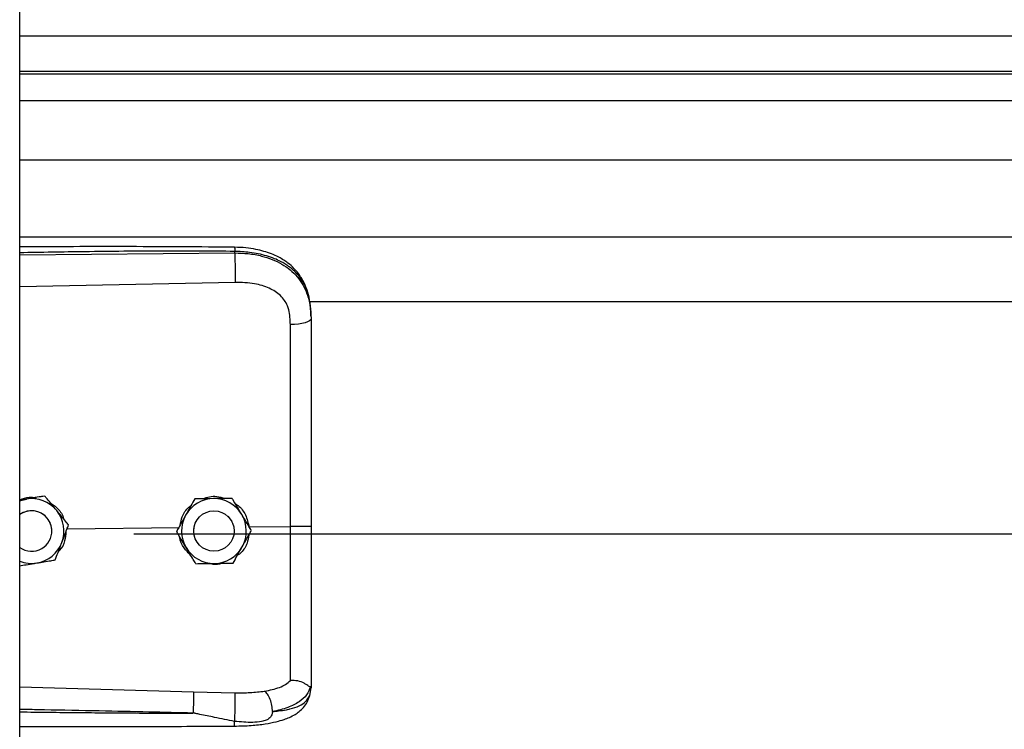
# Model space of a CAD drawing. Header units: inches. Extents: x 170 to 284, y 215 to 248.
# Tile 26 of 195: x 177.837 to 178.097, y 223.637 to 223.825. Entities that reach past the tile are written whole.
import ezdxf

# ---------------------------------------------------------------- set-up
doc = ezdxf.new("R2010")
doc.units = ezdxf.units.IN
doc.header["$LTSCALE"] = 0.25
doc.header["$MEASUREMENT"] = 0
doc.layers.add('RH BENCH MOUNT', color=7, linetype='Continuous')

msp = doc.modelspace()

# ---------------------------------------------------------------- linework, layer by layer
at = {"layer": 'RH BENCH MOUNT'}
for p, q in [((177.8370342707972, 219.9543346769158), (177.8370342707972, 224.1547841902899)), ((177.8370342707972, 223.8207231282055), (181.8693542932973, 223.8207231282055)), ((181.8693542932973, 223.8112378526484), (177.8370342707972, 223.8112378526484)), ((177.8370342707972, 223.8105984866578), (181.8693542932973, 223.8105984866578)), ((177.8370342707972, 223.8035803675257), (181.8693542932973, 223.8035803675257)), ((177.8370342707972, 223.7878962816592), (181.8693542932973, 223.7878962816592)), ((177.8370342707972, 223.7675082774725), (181.8693542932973, 223.7675082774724)), ((177.8370342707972, 223.7627599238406), (177.893881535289, 223.7632966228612)), ((177.893881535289, 223.7632966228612), (177.893881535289, 223.7637079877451)), ((177.8939774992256, 223.7555078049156), (177.8370342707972, 223.7542982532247)), ((177.9135824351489, 223.750432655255), (181.7928031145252, 223.750432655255)), ((177.9140770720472, 223.7463733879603), (177.9140770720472, 223.7458850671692)), ((177.8388087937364, 223.6982319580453), (177.8370342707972, 223.6979431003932)), ((177.843686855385, 223.6990280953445), (177.8427582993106, 223.6988769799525)), ((177.843686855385, 223.6990264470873), (177.843686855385, 223.6990280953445)), ((177.8833259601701, 223.6982683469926), (177.8833259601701, 223.6982699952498)), ((177.8932094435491, 223.6984166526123), (177.8932094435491, 223.6984183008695)), ((177.8920433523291, 223.6936972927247), (177.8929888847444, 223.692527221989)), ((177.8495684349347, 223.6903893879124), (177.8792664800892, 223.690673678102)), ((177.8499405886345, 223.6913716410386), (177.8499405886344, 223.6913732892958)), ((177.8830459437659, 223.6897829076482), (177.8830837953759, 223.6904181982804)), ((177.8929888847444, 223.692527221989), (177.8931364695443, 223.6922636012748)), ((177.897705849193, 223.6908501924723), (177.9086194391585, 223.6909546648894)), ((177.8455346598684, 223.6897821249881), (177.8455346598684, 223.6897829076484)), ((177.8672020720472, 223.6890401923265), (181.8391864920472, 223.6890401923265)), ((177.8785126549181, 223.6896348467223), (177.8785126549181, 223.6896364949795)), ((177.8830459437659, 223.6897829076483), (177.8830459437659, 223.6897821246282)), ((177.8937285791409, 223.690218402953), (177.8937463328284, 223.6897829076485)), ((177.8937463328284, 223.6897821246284), (177.8937463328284, 223.6897829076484)), ((177.8982796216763, 223.6899314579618), (177.8982796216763, 223.6899331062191)), ((177.8370342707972, 223.6486265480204), (177.8829699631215, 223.6472947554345)), ((177.9140770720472, 223.6488319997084), (177.9140770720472, 223.6483031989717)), ((177.8829699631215, 223.6472947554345), (177.8939556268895, 223.6470326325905)), ((177.913737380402, 223.646318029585), (177.9140770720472, 223.6483031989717))]:
    msp.add_line(p, q, dxfattribs=at)
at = {"layer": 'RH BENCH MOUNT', "flags": 128}
for points in [[(177.9140770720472, 223.7458850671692), (177.9139731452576, 223.7455893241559), (177.9136651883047, 223.7453044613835), (177.9131645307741, 223.745040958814), (177.9124895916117, 223.7448085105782), (177.9116652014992, 223.744615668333), (177.9107216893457, 223.7444695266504), (177.9096937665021, 223.7443754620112), (177.9086192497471, 223.7443369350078)], [(177.8370342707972, 223.697742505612), (177.8377177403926, 223.6979801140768), (177.8388087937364, 223.6982319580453)]]:
    msp.add_lwpolyline(points, dxfattribs=at)
at = {"layer": 'RH BENCH MOUNT'}
msp.add_circle((177.8883961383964, 223.6897821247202), 0.005350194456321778, dxfattribs=at)
for centre, radius, start, end in [((177.8401844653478, 223.6897829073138), 0.00856031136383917, 39.24773070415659, 99.24772960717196), ((177.8883961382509, 223.689782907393), 0.008560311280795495, 90.85968127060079, 150.8596805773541), ((177.8883961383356, 223.6897829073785), 0.00856031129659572, 30.85968260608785, 90.85968183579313), ((177.8401844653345, 223.6897829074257), 0.005350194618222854, 39.2477307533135, 126.0718980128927), ((177.8401844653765, 223.6897821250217), 0.005350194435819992, 300.0097421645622, 126.0718999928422), ((177.8401844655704, 223.689782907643), 0.005350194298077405, 5.903435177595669e-08, 39.24773054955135), ((177.8401844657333, 223.6897829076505), 0.008560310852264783, 339.2477292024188, 39.24773059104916), ((177.8883961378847, 223.689782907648), 0.008560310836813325, 150.8596808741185, 210.8596823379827), ((177.8883961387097, 223.6897829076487), 0.008560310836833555, 330.8596808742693, 30.85968233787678), ((177.8401844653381, 223.6897821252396), 0.005350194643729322, 233.9281021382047, 300.0097413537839), ((177.8401844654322, 223.6897829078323), 0.008560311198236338, 279.2477290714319, 339.247728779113), ((177.8883961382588, 223.6897829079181), 0.008560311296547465, 210.8596826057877, 270.8596818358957), ((177.8883961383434, 223.6897829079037), 0.008560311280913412, 270.8596812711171, 330.8596805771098), ((177.8401844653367, 223.6897829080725), 0.00856031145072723, 248.4076756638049, 279.2477294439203)]:
    msp.add_arc(centre, radius, start, end, dxfattribs=at)
for points, knots in [([(177.8938629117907, 223.7648001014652), (177.8846458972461, 223.7648680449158), (177.8665589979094, 223.7650013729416), (177.8476154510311, 223.7649440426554), (177.837889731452, 223.7648912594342), (177.8370342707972, 223.7648866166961)], [0, 0, 0, 0, 0.4865830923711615, 0.9548405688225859, 1, 1, 1, 1]), ([(177.893881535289, 223.7637079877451), (177.8875756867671, 223.7637473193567), (177.8743366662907, 223.7638298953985), (177.8553870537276, 223.7636487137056), (177.8427465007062, 223.7634277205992), (177.8370342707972, 223.7633278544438)], [0, 0, 0, 0, 0.3326703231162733, 0.6984356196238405, 1, 1, 1, 1]), ([(177.8938627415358, 223.7647842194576), (177.8938639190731, 223.7647882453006), (177.8938679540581, 223.7648020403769), (177.8938731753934, 223.764687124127), (177.8938797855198, 223.7643943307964), (177.8938808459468, 223.7639783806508), (177.893881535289, 223.7637079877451)], [0, 0, 0, 0, 0.09787641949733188, 0.3353863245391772, 0.5679606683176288, 1, 1, 1, 1]), ([(177.913990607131, 223.7484164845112), (177.913871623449, 223.7494869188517), (177.9136562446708, 223.7514245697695), (177.9129113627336, 223.7539431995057), (177.912054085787, 223.755852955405), (177.9109788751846, 223.7576056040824), (177.9096638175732, 223.7591938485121), (177.908193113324, 223.7604887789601), (177.906819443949, 223.7614486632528), (177.9053768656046, 223.7622801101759), (177.9029986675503, 223.7633472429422), (177.9000622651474, 223.7641601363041), (177.8967533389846, 223.7646885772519), (177.8948615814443, 223.7647615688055), (177.8938629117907, 223.7648001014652)], [0, 0, 0, 0, 0.1084465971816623, 0.1963050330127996, 0.269182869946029, 0.3279968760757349, 0.4149595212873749, 0.4916410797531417, 0.53897604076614, 0.5941910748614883, 0.6694152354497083, 0.8148545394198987, 0.9022606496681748, 1, 1, 1, 1]), ([(177.9140770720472, 223.7463733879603), (177.9140143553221, 223.7477298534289), (177.9138959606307, 223.750290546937), (177.9129264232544, 223.753781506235), (177.9116371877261, 223.7561934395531), (177.9102733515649, 223.7578961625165), (177.9091903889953, 223.7589395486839), (177.9081314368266, 223.7597680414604), (177.9071419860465, 223.7604279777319), (177.9059076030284, 223.761123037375), (177.9043135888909, 223.7618487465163), (177.9016498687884, 223.7627567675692), (177.8981147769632, 223.7635167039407), (177.8952082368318, 223.763648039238), (177.893881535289, 223.7637079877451)], [0, 0, 0, 0, 0.1307156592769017, 0.2467609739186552, 0.3577928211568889, 0.4170971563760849, 0.4791482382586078, 0.5177152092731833, 0.5590896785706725, 0.6032945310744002, 0.6633484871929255, 0.7353692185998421, 0.8792082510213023, 1, 1, 1, 1]), ([(177.893881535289, 223.7632966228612), (177.8939032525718, 223.7627207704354), (177.8939483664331, 223.7615245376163), (177.8939893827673, 223.759299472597), (177.8940026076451, 223.7571221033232), (177.8939856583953, 223.7560323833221), (177.8939774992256, 223.7555078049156)], [0, 0, 0, 0, 0.2406941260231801, 0.4999999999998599, 0.7593058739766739, 1, 1, 1, 1]), ([(177.893881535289, 223.7632966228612), (177.8950782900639, 223.7632649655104), (177.897510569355, 223.7632006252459), (177.900840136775, 223.7625818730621), (177.9038185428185, 223.7616387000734), (177.9063501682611, 223.7604251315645), (177.9085957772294, 223.7588791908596), (177.9104583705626, 223.7570439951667), (177.9119520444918, 223.7549088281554), (177.9131212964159, 223.752354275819), (177.9139181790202, 223.7492779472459), (177.9140236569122, 223.7470256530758), (177.9140770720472, 223.7458850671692)], [0, 0, 0, 0, 0.1094013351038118, 0.2223468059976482, 0.315179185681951, 0.4102231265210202, 0.5012749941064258, 0.5946006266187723, 0.6834485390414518, 0.7745330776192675, 0.8858211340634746, 1, 1, 1, 1]), ([(177.9081936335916, 223.7482702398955), (177.9081936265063, 223.7482702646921), (177.9080910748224, 223.7486291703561), (177.9075958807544, 223.7500353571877), (177.9060598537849, 223.7522380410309), (177.9029928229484, 223.7541412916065), (177.8988766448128, 223.7553529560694), (177.8957238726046, 223.7554526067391), (177.8939774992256, 223.7555078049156)], [0, 0, 0, 0, 4.497367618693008e-06, 0.06509473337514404, 0.261670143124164, 0.4753105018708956, 0.709365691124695, 1, 1, 1, 1]), ([(177.9086192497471, 223.7443369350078), (177.9085492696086, 223.7456615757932), (177.9084792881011, 223.7469862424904), (177.9081936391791, 223.7482702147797), (177.9081936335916, 223.7482702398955)], [0, 0, 0, 0, 0.999980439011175, 1, 1, 1, 1]), ([(177.9140770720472, 223.7458850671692), (177.9140770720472, 223.7422548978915), (177.9140770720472, 223.7349839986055), (177.9140770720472, 223.7239032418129), (177.9140770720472, 223.7127206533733), (177.9140770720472, 223.7017519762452), (177.9140770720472, 223.6945041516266), (177.9140770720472, 223.6910243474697)], [0, 0, 0, 0, 0.2027568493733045, 0.4061035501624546, 0.60886041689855, 0.8122072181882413, 1, 1, 1, 1]), ([(177.9086194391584, 223.6909546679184), (177.9086194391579, 223.6909546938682), (177.9086193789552, 223.6943410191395), (177.908619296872, 223.7013877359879), (177.9086192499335, 223.7120609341), (177.90861924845, 223.722937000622), (177.9086192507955, 223.7337243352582), (177.9086192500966, 223.7407994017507), (177.9086192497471, 223.7443369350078)], [0, 0, 0, 0, 1.439079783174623e-06, 0.1877923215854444, 0.3908439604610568, 0.5938956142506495, 0.796947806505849, 1, 1, 1, 1]), ([(177.8370342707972, 223.6980620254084), (177.8378719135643, 223.6983426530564), (177.839281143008, 223.6988147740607), (177.840754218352, 223.6986961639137), (177.8413517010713, 223.6986480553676)], [0, 0, 0, 0, 0.5943977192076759, 1, 1, 1, 1]), ([(177.843686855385, 223.6990264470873), (177.8430113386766, 223.6989164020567), (177.8416444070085, 223.6986937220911), (177.8399793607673, 223.6984225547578), (177.8390260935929, 223.698267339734), (177.8388087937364, 223.6982319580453)], [0, 0, 0, 0, 0.4299704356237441, 0.8700602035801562, 0.9999999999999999, 0.9999999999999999, 0.9999999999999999, 0.9999999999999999]), ([(177.8468137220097, 223.6952009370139), (177.8466899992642, 223.6953523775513), (177.8457222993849, 223.6965368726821), (177.8446611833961, 223.6978356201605), (177.8437817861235, 223.698911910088), (177.843686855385, 223.6990280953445)], [0, 0, 0, 0, 0.1156468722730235, 0.9045342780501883, 1, 1, 1, 1]), ([(177.8468137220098, 223.6951987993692), (177.8466899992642, 223.6953502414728), (177.8457222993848, 223.6965347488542), (177.8446611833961, 223.6978336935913), (177.8437817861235, 223.6989102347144), (177.843686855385, 223.6990264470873)], [0, 0, 0, 0, 0.115646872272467, 0.9045342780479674, 1, 1, 1, 1]), ([(177.8833259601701, 223.6982699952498), (177.8829926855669, 223.6976722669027), (177.8823182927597, 223.6964627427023), (177.8814968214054, 223.6949893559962), (177.8810265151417, 223.6941457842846), (177.8809193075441, 223.6939534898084)], [0, 0, 0, 0, 0.4299704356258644, 0.8700602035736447, 0.9999999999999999, 0.9999999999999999, 0.9999999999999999, 0.9999999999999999]), ([(177.8833259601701, 223.6982683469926), (177.8829926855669, 223.6976705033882), (177.8823182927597, 223.6964607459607), (177.8814968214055, 223.6949872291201), (177.8810265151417, 223.6941436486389), (177.8809193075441, 223.6939513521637)], [0, 0, 0, 0, 0.4299704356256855, 0.8700602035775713, 0.9999999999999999, 0.9999999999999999, 0.9999999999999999, 0.9999999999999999]), ([(177.8882677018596, 223.6983443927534), (177.8869956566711, 223.6983252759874), (177.8852990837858, 223.6982997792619), (177.8837208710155, 223.6982759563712), (177.8833259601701, 223.6982699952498)], [0, 0, 0, 0, 0.7497733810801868, 1, 1, 1, 1]), ([(177.8882677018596, 223.6983422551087), (177.8869956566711, 223.6983231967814), (177.8852990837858, 223.698297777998), (177.8837208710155, 223.6982742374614), (177.8833259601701, 223.6982683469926)], [0, 0, 0, 0, 0.7497733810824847, 0.9999999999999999, 0.9999999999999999, 0.9999999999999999, 0.9999999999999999]), ([(177.8854723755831, 223.6983023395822), (177.8860413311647, 223.6985155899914), (177.8872227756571, 223.69895840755), (177.8892673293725, 223.6990135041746), (177.8906045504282, 223.6986067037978), (177.8913167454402, 223.6983900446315)], [0, 0, 0, 0, 0.3027399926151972, 0.6286439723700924, 1, 1, 1, 1]), ([(177.8932094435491, 223.6984183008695), (177.892525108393, 223.6984080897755), (177.8911403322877, 223.6983874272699), (177.8894535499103, 223.6983621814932), (177.8884878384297, 223.6983476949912), (177.8882677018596, 223.6983443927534)], [0, 0, 0, 0, 0.4299704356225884, 0.8700602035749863, 1, 1, 1, 1]), ([(177.8932094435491, 223.6984166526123), (177.892525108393, 223.6984063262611), (177.8911403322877, 223.6983854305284), (177.8894535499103, 223.6983600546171), (177.8884878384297, 223.6983455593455), (177.8882677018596, 223.6983422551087)], [0, 0, 0, 0, 0.429970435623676, 0.8700602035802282, 0.9999999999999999, 0.9999999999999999, 0.9999999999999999, 0.9999999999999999]), ([(177.8957445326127, 223.6941759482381), (177.895644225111, 223.6943438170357), (177.8948596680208, 223.6956568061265), (177.893999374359, 223.6970964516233), (177.8932864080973, 223.6982895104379), (177.8932094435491, 223.6984183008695)], [0, 0, 0, 0, 0.1156468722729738, 0.9045342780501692, 1, 1, 1, 1]), ([(177.8957445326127, 223.6941738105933), (177.895644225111, 223.6943416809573), (177.8948596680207, 223.6956546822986), (177.893999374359, 223.6970945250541), (177.8932864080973, 223.6982878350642), (177.8932094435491, 223.6984166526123)], [0, 0, 0, 0, 0.1156468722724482, 0.9045342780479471, 1, 1, 1, 1]), ([(177.8449580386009, 223.6973321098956), (177.8456074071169, 223.696904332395), (177.8470983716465, 223.6959221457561), (177.8483999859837, 223.6941896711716), (177.8486759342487, 223.6929533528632), (177.8487313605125, 223.6927050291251)], [0, 0, 0, 0, 0.3814222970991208, 0.8757540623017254, 1, 1, 1, 1]), ([(177.879430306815, 223.691282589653), (177.8795927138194, 223.6920345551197), (177.879971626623, 223.6937889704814), (177.8811010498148, 223.6956294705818), (177.8821408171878, 223.6963608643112), (177.8823393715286, 223.6965005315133)], [0, 0, 0, 0, 0.3776771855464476, 0.8811610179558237, 1, 1, 1, 1]), ([(177.8940843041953, 223.6969542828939), (177.8943294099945, 223.6968064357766), (177.8954622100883, 223.6961231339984), (177.8969359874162, 223.6940237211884), (177.8974431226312, 223.6919332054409), (177.897705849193, 223.6908501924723)], [0, 0, 0, 0, 0.1174426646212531, 0.5427821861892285, 1, 1, 1, 1]), ([(177.8499405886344, 223.6913732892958), (177.8496764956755, 223.6916965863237), (177.8486773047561, 223.692919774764), (177.8476036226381, 223.6942340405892), (177.8468137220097, 223.6952009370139)], [0, 0, 0, 0, 0.2643068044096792, 1, 1, 1, 1]), ([(177.8499405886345, 223.6913716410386), (177.8496764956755, 223.6916948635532), (177.8486773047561, 223.6929177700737), (177.8476036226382, 223.6942319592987), (177.8468137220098, 223.6951987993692)], [0, 0, 0, 0, 0.2643068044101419, 1, 1, 1, 1]), ([(177.8809193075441, 223.6939534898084), (177.8802998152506, 223.6928422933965), (177.8794735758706, 223.6913602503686), (177.8787049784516, 223.6899814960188), (177.8785126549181, 223.6896364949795)], [0, 0, 0, 0, 0.7497733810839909, 1, 1, 1, 1]), ([(177.8809193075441, 223.6939513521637), (177.8802998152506, 223.6928402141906), (177.8794735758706, 223.6913582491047), (177.8787049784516, 223.6899797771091), (177.8785126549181, 223.6896348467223)], [0, 0, 0, 0, 0.7497733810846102, 0.9999999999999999, 0.9999999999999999, 0.9999999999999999, 0.9999999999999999]), ([(177.8982796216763, 223.6899331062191), (177.8980655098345, 223.6902914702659), (177.8972554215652, 223.6916473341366), (177.8963849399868, 223.6931041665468), (177.8957445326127, 223.6941759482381)], [0, 0, 0, 0, 0.2643068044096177, 1, 1, 1, 1]), ([(177.8982796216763, 223.6899314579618), (177.8980655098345, 223.6902897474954), (177.8972554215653, 223.6916453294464), (177.8963849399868, 223.6931020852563), (177.8957445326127, 223.6941738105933)], [0, 0, 0, 0, 0.2643068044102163, 1, 1, 1, 1]), ([(177.8481893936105, 223.6867497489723), (177.8486401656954, 223.6879394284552), (177.849241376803, 223.6895261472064), (177.8498006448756, 223.6910022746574), (177.8499405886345, 223.6913716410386)], [0, 0, 0, 0, 0.7497733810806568, 1, 1, 1, 1]), ([(177.9086192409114, 223.6502640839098), (177.9086192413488, 223.6505267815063), (177.9086192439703, 223.6521012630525), (177.908619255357, 223.6555326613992), (177.908619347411, 223.661133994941), (177.9086196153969, 223.6675738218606), (177.9086199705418, 223.6747998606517), (177.9086202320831, 223.6826747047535), (177.9086201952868, 223.6882026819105), (177.908620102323, 223.6909546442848), (177.9086201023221, 223.6909546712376)], [0, 0, 0, 0, 0.03155846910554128, 0.1891461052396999, 0.3467338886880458, 0.5043277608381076, 0.6619226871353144, 0.8309600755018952, 0.9999983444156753, 1, 1, 1, 1]), ([(177.9140770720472, 223.6910243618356), (177.9139958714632, 223.6910129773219), (177.9138334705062, 223.6909902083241), (177.9125806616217, 223.6909622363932), (177.9107832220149, 223.6909462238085), (177.9093411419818, 223.6909518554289), (177.9086201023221, 223.6909546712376)], [0, 0, 0, 0, 0.2500007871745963, 0.5000009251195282, 0.750000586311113, 1, 1, 1, 1]), ([(177.9140770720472, 223.6910243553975), (177.9140770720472, 223.6879870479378), (177.9140770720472, 223.6818116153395), (177.9140770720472, 223.6730246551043), (177.9140770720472, 223.664858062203), (177.9140770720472, 223.6582780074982), (177.9140770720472, 223.6528933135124), (177.9140770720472, 223.6501927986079), (177.9140770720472, 223.6488319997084)], [0, 0, 0, 0, 0.1870908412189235, 0.3803918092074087, 0.5558755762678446, 0.7364481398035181, 0.8671952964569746, 1, 1, 1, 1]), ([(177.8492746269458, 223.689613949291), (177.8491985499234, 223.6887882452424), (177.8490364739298, 223.6870291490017), (177.8481876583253, 223.6852211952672), (177.8474034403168, 223.6845205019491), (177.8473146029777, 223.6844411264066)], [0, 0, 0, 0, 0.439592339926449, 0.9365162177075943, 1, 1, 1, 1]), ([(177.8810477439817, 223.6853920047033), (177.88094743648, 223.6855598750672), (177.8801628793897, 223.6868728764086), (177.8793025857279, 223.6883127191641), (177.8785896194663, 223.6895060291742), (177.8785126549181, 223.6896348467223)], [0, 0, 0, 0, 0.1156468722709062, 0.9045342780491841, 0.9999999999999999, 0.9999999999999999, 0.9999999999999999, 0.9999999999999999]), ([(177.88232851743, 223.6832486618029), (177.8816773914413, 223.6839108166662), (177.8803293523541, 223.6852816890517), (177.8794277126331, 223.6871525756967), (177.8793831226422, 223.6881655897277), (177.8793825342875, 223.6881789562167)], [0, 0, 0, 0, 0.4797011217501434, 0.9931347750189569, 1, 1, 1, 1]), ([(177.897599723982, 223.6887118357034), (177.8974876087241, 223.6879985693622), (177.8972249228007, 223.6863273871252), (177.8960706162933, 223.6844046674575), (177.894935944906, 223.683553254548), (177.8945711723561, 223.6832795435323)], [0, 0, 0, 0, 0.3356490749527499, 0.7864254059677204, 1, 1, 1, 1]), ([(177.8958729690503, 223.685614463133), (177.8964924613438, 223.6867256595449), (177.8973187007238, 223.6882077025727), (177.8980872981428, 223.6895864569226), (177.8982796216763, 223.6899314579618)], [0, 0, 0, 0, 0.7497733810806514, 1, 1, 1, 1]), ([(177.8464381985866, 223.6821283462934), (177.846680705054, 223.6827682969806), (177.8471714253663, 223.684063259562), (177.8477691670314, 223.6856407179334), (177.8481113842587, 223.6865438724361), (177.8481893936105, 223.6867497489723)], [0, 0, 0, 0, 0.4299704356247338, 0.8700602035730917, 1, 1, 1, 1]), ([(177.8835828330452, 223.6811496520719), (177.8833687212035, 223.6815079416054), (177.8825586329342, 223.6828635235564), (177.8816881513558, 223.6843202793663), (177.8810477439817, 223.6853920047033)], [0, 0, 0, 0, 0.2643068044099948, 1, 1, 1, 1]), ([(177.8934663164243, 223.6812979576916), (177.8937995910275, 223.6818956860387), (177.8944739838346, 223.6831052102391), (177.8952954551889, 223.6845785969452), (177.8957657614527, 223.6854221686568), (177.8958729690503, 223.685614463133)], [0, 0, 0, 0, 0.4299704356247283, 0.8700602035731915, 1, 1, 1, 1]), ([(177.8370342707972, 223.6805971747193), (177.837594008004, 223.6806882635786), (177.8388457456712, 223.6808919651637), (177.8403897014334, 223.6811432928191), (177.8413428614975, 223.681298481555), (177.841560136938, 223.6813338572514)], [0, 0, 0, 0, 0.3844201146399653, 0.8596768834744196, 1, 1, 1, 1]), ([(177.841560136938, 223.6813338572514), (177.8428157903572, 223.6815383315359), (177.8444905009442, 223.6818110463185), (177.8460483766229, 223.6820648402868), (177.8464381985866, 223.6821283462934)], [0, 0, 0, 0, 0.7497733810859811, 1, 1, 1, 1]), ([(177.8835828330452, 223.6811496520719), (177.8842671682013, 223.6811598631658), (177.8856519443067, 223.6811805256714), (177.8873387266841, 223.6812057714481), (177.8883044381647, 223.6812202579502), (177.8885245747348, 223.681223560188)], [0, 0, 0, 0, 0.4299704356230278, 0.8700602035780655, 1, 1, 1, 1]), ([(177.8906688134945, 223.6812558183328), (177.8905749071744, 223.681219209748), (177.8898005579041, 223.6809173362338), (177.8885045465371, 223.6808583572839), (177.8873965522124, 223.6811109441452), (177.8870025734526, 223.6812007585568)], [0, 0, 0, 0, 0.08167163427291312, 0.6734623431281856, 1, 1, 1, 1]), ([(177.8885245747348, 223.681223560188), (177.8897966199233, 223.681242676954), (177.8914931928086, 223.6812681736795), (177.8930714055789, 223.6812919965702), (177.8934663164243, 223.6812979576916)], [0, 0, 0, 0, 0.7497733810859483, 1, 1, 1, 1]), ([(177.9017850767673, 223.6474400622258), (177.9031586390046, 223.6477279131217), (177.9052430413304, 223.6481647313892), (177.907418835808, 223.6492054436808), (177.9082178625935, 223.6499107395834), (177.9086192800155, 223.6502650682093)], [0, 0, 0, 0, 0.4901989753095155, 0.7438846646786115, 1, 1, 1, 1]), ([(177.9138842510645, 223.6485814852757), (177.9136086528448, 223.6478594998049), (177.9130425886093, 223.6463765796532), (177.9109897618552, 223.6445433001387), (177.9080015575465, 223.6429852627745), (177.9052744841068, 223.6423620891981), (177.903874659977, 223.6420422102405)], [0, 0, 0, 0, 0.2305257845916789, 0.4734878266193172, 0.7297379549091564, 1, 1, 1, 1]), ([(177.9138800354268, 223.6485816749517), (177.9138309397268, 223.648573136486), (177.913730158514, 223.648555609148), (177.9134384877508, 223.6487418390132), (177.9129730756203, 223.64907268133), (177.9120968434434, 223.6496527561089), (177.9106176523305, 223.6502708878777), (177.9092768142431, 223.6502669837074), (177.9086192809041, 223.6502650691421)], [0, 0, 0, 0, 0.1136768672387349, 0.2333502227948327, 0.3620694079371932, 0.5019163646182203, 0.755744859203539, 1, 1, 1, 1]), ([(177.9140770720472, 223.6488319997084), (177.9140770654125, 223.6488307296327), (177.9140769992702, 223.6488180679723), (177.9140698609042, 223.6487139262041), (177.9139714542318, 223.648635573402), (177.9138837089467, 223.6485657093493)], [0, 0, 0, 0, 0.01193493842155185, 0.118981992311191, 1, 1, 1, 1]), ([(177.8829700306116, 223.6472947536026), (177.8829766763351, 223.6470559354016), (177.8829868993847, 223.6466885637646), (177.8829848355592, 223.6458266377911), (177.8829772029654, 223.6450518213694), (177.8829629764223, 223.6441913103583), (177.8829380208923, 223.64303187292), (177.8829116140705, 223.6421884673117), (177.8828944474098, 223.6416401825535)], [0, 0, 0, 0, 0.2394514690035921, 0.3683457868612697, 0.4999761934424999, 0.631610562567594, 0.7605158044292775, 0.9999999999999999, 0.9999999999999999, 0.9999999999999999, 0.9999999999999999]), ([(177.8938245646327, 223.6382089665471), (177.8953126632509, 223.6382449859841), (177.8980938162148, 223.6383123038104), (177.9018287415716, 223.6387353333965), (177.9047040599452, 223.6392946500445), (177.9068054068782, 223.6399031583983), (177.9083882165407, 223.6405113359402), (177.9097639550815, 223.6412066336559), (177.9110359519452, 223.6420894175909), (177.912163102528, 223.6431642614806), (177.9131768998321, 223.64458313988), (177.9135315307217, 223.645685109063), (177.9137203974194, 223.6462719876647)], [0, 0, 0, 0, 0.1696911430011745, 0.3171409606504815, 0.4424359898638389, 0.5384364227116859, 0.6083291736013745, 0.684095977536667, 0.7426779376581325, 0.8151683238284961, 0.9015637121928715, 1, 1, 1, 1]), ([(177.893870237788, 223.6394621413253), (177.8938862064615, 223.6397027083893), (177.8939198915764, 223.6402101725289), (177.8939647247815, 223.6412203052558), (177.8940017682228, 223.6424077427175), (177.8940245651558, 223.6436796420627), (177.8940296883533, 223.6448831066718), (177.8940172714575, 223.6458790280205), (177.8939921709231, 223.646618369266), (177.893967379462, 223.6468994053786), (177.8939556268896, 223.6470326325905)], [0, 0, 0, 0, 0.1098512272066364, 0.2317256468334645, 0.3631776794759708, 0.4999999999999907, 0.6368223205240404, 0.7682743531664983, 0.8901487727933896, 1, 1, 1, 1]), ([(177.8939556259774, 223.6470326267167), (177.8953076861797, 223.6470253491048), (177.8980096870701, 223.6470108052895), (177.9005163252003, 223.6472952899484), (177.9017686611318, 223.6474374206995)], [0, 0, 0, 0, 0.5003922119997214, 1, 1, 1, 1]), ([(177.9038741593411, 223.6420389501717), (177.9038492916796, 223.6425689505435), (177.9037976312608, 223.6436699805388), (177.9033219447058, 223.6453324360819), (177.9026172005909, 223.6467205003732), (177.9020540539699, 223.6472059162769), (177.9017828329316, 223.6474397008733)], [0, 0, 0, 0, 0.2405618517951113, 0.4997464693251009, 0.7590693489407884, 1, 1, 1, 1]), ([(177.903875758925, 223.6420404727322), (177.9044220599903, 223.6420975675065), (177.905727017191, 223.6422339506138), (177.9071257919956, 223.6424620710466), (177.9080807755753, 223.6426559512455), (177.9093141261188, 223.642933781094), (177.9110004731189, 223.6435000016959), (177.9128202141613, 223.6446255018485), (177.9134257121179, 223.6457428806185), (177.913737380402, 223.646318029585)], [0, 0, 0, 0, 0.1091879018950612, 0.260818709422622, 0.307798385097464, 0.3355235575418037, 0.5627886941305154, 0.7749539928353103, 1, 1, 1, 1]), ([(177.88289436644, 223.6416378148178), (177.8789943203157, 223.6417370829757), (177.870724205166, 223.6419475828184), (177.8576122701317, 223.6422297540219), (177.8466643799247, 223.6424423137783), (177.8396482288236, 223.6425703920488), (177.8374732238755, 223.6426084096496), (177.8370342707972, 223.6426160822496)], [0, 0, 0, 0, 0.2551597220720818, 0.5410705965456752, 0.8577348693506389, 0.9712884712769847, 1, 1, 1, 1]), ([(177.8370342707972, 223.6419710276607), (177.8396319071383, 223.6419390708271), (177.8446979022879, 223.6418767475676), (177.8522620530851, 223.6417959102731), (177.8599142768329, 223.6417266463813), (177.8676722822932, 223.6416750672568), (177.8753948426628, 223.6416420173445), (177.8804317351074, 223.6416391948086), (177.8828943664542, 223.6416378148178)], [0, 0, 0, 0, 0.169941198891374, 0.3314248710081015, 0.4948424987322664, 0.6705311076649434, 0.8389164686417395, 1, 1, 1, 1]), ([(177.893870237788, 223.6394621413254), (177.8920894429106, 223.6398082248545), (177.8890343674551, 223.6404019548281), (177.8855984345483, 223.6411219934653), (177.8838602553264, 223.6414793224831), (177.8833626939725, 223.6415805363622), (177.8832121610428, 223.6416065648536), (177.8831618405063, 223.6416152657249)], [0, 0, 0, 0, 0.5022803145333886, 0.861696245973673, 0.9584272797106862, 0.9861029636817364, 1, 1, 1, 1]), ([(177.903875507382, 223.6420372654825), (177.9038009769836, 223.6416669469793), (177.9036970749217, 223.6411506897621), (177.9033252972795, 223.6405533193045), (177.9029046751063, 223.6401204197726), (177.9021009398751, 223.6396759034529), (177.9006236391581, 223.63931435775), (177.8978627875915, 223.639074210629), (177.8954660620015, 223.6393070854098), (177.8938702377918, 223.6394621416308)], [0, 0, 0, 0, 0.1001269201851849, 0.1395859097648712, 0.1897135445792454, 0.2582342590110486, 0.369735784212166, 0.5803479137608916, 1, 1, 1, 1]), ([(177.8370342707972, 223.6380717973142), (177.840700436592, 223.6380724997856), (177.8521729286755, 223.6380746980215), (177.8711037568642, 223.6381025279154), (177.8863669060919, 223.6381740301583), (177.8938245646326, 223.638208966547)], [0, 0, 0, 0, 0.1936599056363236, 0.6060178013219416, 0.9999999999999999, 0.9999999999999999, 0.9999999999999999, 0.9999999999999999]), ([(177.8938244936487, 223.6382308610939), (177.8938251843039, 223.6382239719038), (177.8938317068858, 223.6381589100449), (177.8938426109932, 223.6383486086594), (177.8938567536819, 223.6386754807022), (177.8938654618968, 223.6391080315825), (177.8938693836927, 223.6393988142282), (177.8938702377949, 223.6394621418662)], [0, 0, 0, 0, 0.03436730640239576, 0.3245665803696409, 0.6210149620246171, 0.9174633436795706, 0.9999999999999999, 0.9999999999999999, 0.9999999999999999, 0.9999999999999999])]:
    msp.add_open_spline(points, degree=3, knots=knots, dxfattribs=at)

doc.saveas('drawing.dxf')
